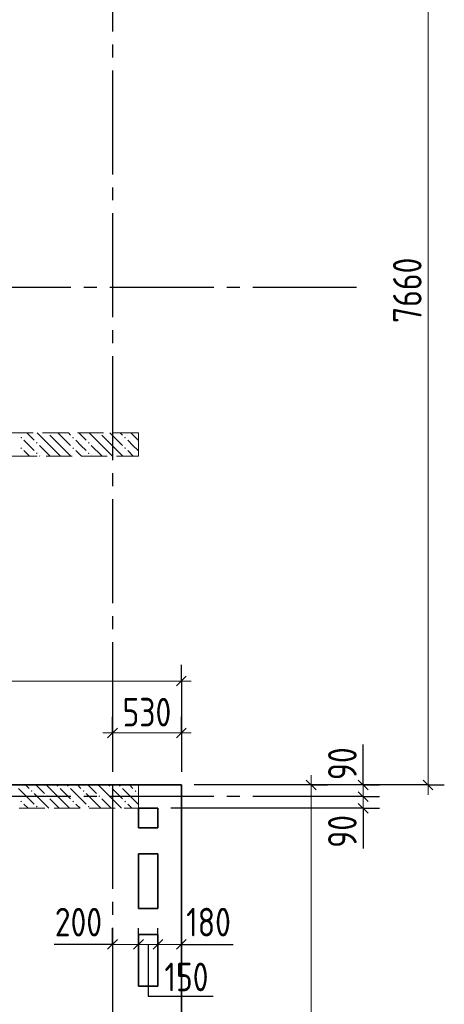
# Model space of a CAD drawing. Header units: millimetres. Extents: x 0 to 43617, y 0 to 59400.
# Tile 20 of 23: x 21109 to 24379, y 40731 to 48310. Entities that reach past the tile are written whole.
import ezdxf

# ---------------------------------------------------------------- set-up
doc = ezdxf.new("R2010")
doc.units = ezdxf.units.MM
doc.linetypes.add('______2', pattern=[270, 200, -70])
doc.linetypes.add('______5', pattern=[1100, 800, -100, 100, -100])
for name, color, linetype, lineweight in [('Standard', 7, 'Continuous', 25), ('ЖБ Перекрытие верхний уровень', 7, 'Continuous', 35), ('ЖБ Стена верхний уровень', 7, 'Continuous', 35), ('Оси', 40, '______5', 18), ('Размерная выноска', 7, 'Continuous', 13)]:
    doc.layers.add(name, color=color, linetype=linetype, lineweight=lineweight)
doc.styles.add('GOST 2.304-81', font='txt')

msp = doc.modelspace()

# ---------------------------------------------------------------- hatches: boundary and pattern name
at = {"layer": 'ЖБ Стена верхний уровень', "linetype": 'Continuous', "lineweight": 18, "transparency": 33554687}
for points in [[(21114.5, 45093.1), (21121, 45099.6), (21127.4, 45093.1), (21121, 45086.6)], [(21324.3, 45130), (21321, 45126.6), (21317.6, 45130)], [(21514.5, 45093.1), (21521, 45099.6), (21527.4, 45093.1), (21521, 45086.6)], [(21724.3, 45130), (21721, 45126.6), (21717.6, 45130)], [(21914.5, 45093.1), (21921, 45099.6), (21927.4, 45093.1), (21921, 45086.6)], [(21234.5, 45053.1), (21240.9, 45059.6), (21247.4, 45053.1), (21240.9, 45046.6)], [(21634.5, 45053.1), (21640.9, 45059.6), (21647.4, 45053.1), (21640.9, 45046.6)], [(21114.5, 45013.1), (21121, 45019.6), (21127.4, 45013.1), (21121, 45006.6)], [(21234.5, 44973.1), (21240.9, 44979.6), (21247.4, 44973.1), (21240.9, 44966.6)], [(21514.5, 45013.1), (21521, 45019.6), (21527.4, 45013.1), (21521, 45006.6)], [(21634.5, 44973.1), (21640.9, 44979.6), (21647.4, 44973.1), (21640.9, 44966.6)], [(21914.5, 45013.1), (21921, 45019.6), (21927.4, 45013.1), (21921, 45006.6)], [(21194.5, 42373.1), (21201, 42379.6), (21207.5, 42373.1), (21201, 42366.6)], [(21394.5, 42413.1), (21401, 42419.6), (21407.5, 42413.1), (21401, 42406.6)], [(21474.5, 42413.1), (21481, 42419.6), (21487.5, 42413.1), (21481, 42406.6)], [(21594.5, 42373.1), (21601, 42379.6), (21607.5, 42373.1), (21601, 42366.6)], [(21794.5, 42413.1), (21801, 42419.6), (21807.5, 42413.1), (21801, 42406.6)], [(21874.5, 42413.1), (21881, 42419.6), (21887.5, 42413.1), (21881, 42406.6)], [(21994.5, 42373.1), (22001, 42379.6), (22007.5, 42373.1), (22001, 42366.6)], [(21114.5, 42293.1), (21121, 42299.6), (21127.4, 42293.1), (21121, 42286.6)], [(21314.5, 42333.1), (21321, 42339.6), (21327.4, 42333.1), (21321, 42326.6)], [(21514.5, 42293.1), (21521, 42299.6), (21527.4, 42293.1), (21521, 42286.6)], [(21714.5, 42333.1), (21721, 42339.6), (21727.4, 42333.1), (21721, 42326.6)], [(21914.5, 42293.1), (21921, 42299.6), (21927.4, 42293.1), (21921, 42286.6)], [(21234.5, 42253.1), (21240.9, 42259.6), (21247.4, 42253.1), (21240.9, 42246.6)], [(21634.5, 42253.1), (21640.9, 42259.6), (21647.4, 42253.1), (21640.9, 42246.6)]]:
    msp.add_hatch(color=7, dxfattribs=at).paths.add_polyline_path(points, flags=16)

# ---------------------------------------------------------------- linework, layer by layer
at = {"layer": 'Standard', "color": 7, "linetype": 'Continuous', "lineweight": 13, "transparency": 33554687}
for p, q in [((24254, 50080), (24254, 42420)), ((16924, 43220), (22354, 43220)), ((22354, 43220), (22429, 43220)), ((21824, 42820), (21749, 42820)), ((22354, 42820), (21824, 42820)), ((22354, 42820), (22429, 42820)), ((23354, 42420), (23354, 42495)), ((23754, 42420), (23754, 42495)), ((23754, 42330), (23754, 42420)), ((24254, 42420), (24254, 42345)), ((23754, 42240), (23754, 42330)), ((23754, 42240), (23754, 42165)), ((21824, 41192.8), (21749, 41192.8)), ((21824, 41192.8), (22024, 41192.8)), ((22024, 41192.8), (22174, 41192.8)), ((22174, 41192.8), (22354, 41192.8)), ((22354, 41192.8), (22429, 41192.8))]:
    msp.add_line(p, q, dxfattribs=at)
at = {"layer": 'Standard', "color": 251, "linetype": 'Continuous', "lineweight": -3, "true_color": 0x656565, "transparency": 33554687}
for p, q in [((22354, 43220), (22354, 43345)), ((22354, 43220), (22354, 43095)), ((22354, 43220), (22354, 42520)), ((21824, 42820), (21824, 42945)), ((22354, 42820), (22354, 42945)), ((21824, 42820), (21824, 42695)), ((21824, 42820), (21824, 42520)), ((22354, 42820), (22354, 42695)), ((22354, 42820), (22354, 42520)), ((23354, 42420), (22454, 42420)), ((24254, 42420), (22454, 42420)), ((23354, 42420), (23229, 42420)), ((23354, 42420), (23479, 42420)), ((23754, 42420), (23629, 42420)), ((23754, 42420), (23879, 42420)), ((24254, 42420), (24129, 42420)), ((24254, 42420), (24379, 42420)), ((23754, 42330), (23629, 42330)), ((23754, 42330), (23879, 42330)), ((23754, 42240), (23629, 42240)), ((23754, 42240), (23879, 42240)), ((21824, 41192.8), (21824, 41317.8)), ((22024, 41192.8), (22024, 41317.8)), ((22174, 41192.8), (22174, 41317.8)), ((22354, 41192.8), (22354, 41317.8)), ((21824, 41192.8), (21824, 41067.8)), ((21824, 41192.8), (21824, 41192.8)), ((22024, 41192.8), (22024, 41067.8)), ((22024, 41192.8), (22024, 41192.8)), ((22174, 41192.8), (22174, 41067.8)), ((22174, 41192.8), (22174, 41192.8)), ((22354, 41192.8), (22354, 41067.8)), ((22354, 41192.8), (22354, 41192.8))]:
    msp.add_line(p, q, dxfattribs=at)
at = {"layer": 'Standard', "color": 7, "linetype": 'Continuous', "lineweight": 25, "transparency": 33554687}
for p, q in [((22316.5, 43182.5), (22391.5, 43257.5)), ((21861.5, 42857.5), (21786.5, 42782.5)), ((22391.5, 42857.5), (22316.5, 42782.5)), ((23316.5, 42457.5), (23391.5, 42382.5)), ((23791.5, 42382.5), (23716.5, 42457.5)), ((24216.5, 42457.5), (24291.5, 42382.5)), ((23791.5, 42292.5), (23716.5, 42367.5)), ((23791.5, 42202.5), (23716.5, 42277.5)), ((21786.5, 41155.3), (21861.5, 41230.3)), ((21986.5, 41155.3), (22061.5, 41230.3)), ((22136.5, 41155.3), (22211.5, 41230.3)), ((22316.5, 41155.3), (22391.5, 41230.3))]:
    msp.add_line(p, q, dxfattribs=at)
at = {"layer": 'Standard', "color": 251, "linetype": 'Continuous', "lineweight": -3, "true_color": 0x656565, "transparency": 33554687}
for points in [[(23754, 42420), (23737, 42420), (23737, 42420), (22454, 42420)], [(23754, 42330), (23737, 42330), (23737, 42330), (23462.1, 42330)], [(23754, 42240), (23737, 42240), (23737, 42240), (22274, 42240)]]:
    msp.add_lwpolyline(points, dxfattribs=at)
at = {"layer": 'Standard', "color": 7, "linetype": 'Continuous', "lineweight": 13, "transparency": 33554687}
msp.add_lwpolyline([(23354, 42420), (23354, 37207.2), (23354, 37207.2), (23354, 32653)], dxfattribs=at)
at = {"layer": 'ЖБ Перекрытие верхний уровень', "color": 7, "linetype": 'Continuous', "lineweight": 35, "transparency": 33554687}
for p, q in [((22174, 42420), (16924, 42420)), ((22354, 42420), (22174, 42420)), ((22354, 33070), (22354, 42420)), ((22024, 42090), (22024, 42240)), ((22024, 42240), (22174, 42240)), ((22174, 42240), (22174, 42090)), ((22174, 42090), (22024, 42090)), ((22024, 41470), (22024, 41890)), ((22024, 41890), (22174, 41890)), ((22174, 41890), (22174, 41470)), ((22174, 41470), (22024, 41470)), ((22024, 41270), (22174, 41270)), ((22024, 40870), (22024, 41270)), ((22174, 41270), (22174, 40870)), ((22174, 40870), (22024, 40870))]:
    msp.add_line(p, q, dxfattribs=at)
at = {"layer": 'ЖБ Стена верхний уровень', "color": 251, "linetype": '______2', "lineweight": 13, "true_color": 0x656565, "transparency": 33554687}
for p, q in [((22024, 45130), (21044, 45130)), ((22024, 44950), (22024, 45130)), ((21044, 44950), (22024, 44950)), ((22024, 42420), (16924, 42420)), ((22024, 42240), (22024, 42420)), ((16244, 42240), (22024, 42240))]:
    msp.add_line(p, q, dxfattribs=at)
at = {"layer": 'ЖБ Стена верхний уровень', "color": 9, "linetype": 'Continuous', "lineweight": 18, "true_color": 0xc7c7c7, "transparency": 33554687}
for p, q in [((21164.1, 45130), (21221, 45073.1)), ((21340.9, 45033.1), (21244.1, 45130)), ((21340.9, 45113.1), (21421, 45033.1)), ((21421, 45113.1), (21404.1, 45130)), ((21421, 45113.1), (21501, 45033.1)), ((21484.1, 45130), (21501, 45113.1)), ((21564.1, 45130), (21621, 45073.1)), ((21740.9, 45033.1), (21644.1, 45130)), ((21740.9, 45113.1), (21821, 45033.1)), ((21821, 45113.1), (21804.1, 45130)), ((21821, 45113.1), (21901, 45033.1)), ((21884.1, 45130), (21901, 45113.1)), ((21964.1, 45130), (22021, 45073.1)), ((21181, 45033.1), (21140.9, 45073.1)), ((21221, 44993.1), (21181, 45033.1)), ((21260.9, 45033.1), (21340.9, 44953.1)), ((21340.9, 45033.1), (21421, 44953.1)), ((21421, 45033.1), (21504.1, 44950)), ((21581, 45033.1), (21540.9, 45073.1)), ((21621, 44993.1), (21581, 45033.1)), ((21660.9, 45033.1), (21740.9, 44953.1)), ((21740.9, 45033.1), (21821, 44953.1)), ((21821, 45033.1), (21904.1, 44950)), ((21981, 45033.1), (21940.9, 45073.1)), ((22021, 44993.1), (21981, 45033.1)), ((21140.9, 44993.1), (21184.1, 44950)), ((21260.9, 44953.1), (21264.1, 44950)), ((21540.9, 44993.1), (21584.1, 44950)), ((21660.9, 44953.1), (21664.1, 44950)), ((21940.9, 44993.1), (21984.1, 44950)), ((21101, 42393.1), (21221, 42273.1)), ((21154.1, 42420), (21181, 42393.1)), ((21234.1, 42420), (21301, 42353.1)), ((21421, 42313.1), (21314.1, 42420)), ((21421, 42393.1), (21501, 42313.1)), ((21501, 42393.1), (21621, 42273.1)), ((21554.1, 42420), (21581, 42393.1)), ((21634.1, 42420), (21701, 42353.1)), ((21821, 42313.1), (21714.1, 42420)), ((21821, 42393.1), (21901, 42313.1)), ((21901, 42393.1), (22021, 42273.1)), ((21954.1, 42420), (21981, 42393.1)), ((21334.1, 42240), (21221, 42353.1)), ((21340.9, 42313.1), (21414.1, 42240)), ((21421, 42313.1), (21494.1, 42240)), ((21734.1, 42240), (21621, 42353.1)), ((21740.9, 42313.1), (21814.1, 42240)), ((21821, 42313.1), (21894.1, 42240)), ((22024, 42350.1), (22021, 42353.1)), ((21174.1, 42240), (21140.9, 42273.1)), ((21574.1, 42240), (21540.9, 42273.1)), ((21974.1, 42240), (21940.9, 42273.1))]:
    msp.add_line(p, q, dxfattribs=at)
at = {"layer": 'Оси', "color": 8, "linetype": '______5', "lineweight": -3, "transparency": 33554687}
for p, q in [((21824, 57820), (21824, 7100)), ((23704, 46250), (4600, 46250)), ((23704, 42330), (4600, 42330))]:
    msp.add_line(p, q, dxfattribs=at)
at = {"layer": 'Размерная выноска', "color": 7, "linetype": 'Continuous', "lineweight": 25, "transparency": 33554687}
for p, q in [((23754, 42420), (23754, 42730)), ((23754, 42240), (23754, 41930)), ((21824, 41192.8), (21374, 41192.8)), ((22354, 41192.8), (22754, 41192.8))]:
    msp.add_line(p, q, dxfattribs=at)
msp.add_lwpolyline([(22099, 41192.8), (22099, 40792.8), (22599, 40792.8)], dxfattribs=at)

# ---------------------------------------------------------------- texts
at = {"layer": 'Standard', "color": 7, "linetype": 'Continuous', "lineweight": 25, "transparency": 33554687, "char_height": 220, "attachment_point": 7, "rotation": 90, "style": 'GOST 2.304-81'}
for s, insert, width in [('7660', (24204, 45976.3), 672.622), ('90', (23704, 42457.5), 391.311), ('90', (23704, 41936.6), 391.311)]:
    msp.add_mtext(s, dxfattribs=dict(at, insert=insert, width=width))
at = {"layer": 'Standard', "color": 7, "linetype": 'Continuous', "lineweight": 25, "transparency": 33554687, "char_height": 220, "attachment_point": 7, "style": 'GOST 2.304-81'}
for s, insert, width in [('530', (21901.3, 42870), 500.814), ('200', (21379.9, 41253.9), 531.967), ('180', (22391.5, 41253.9), 485.073), ('150', (22223.9, 40831.9), 469.509)]:
    msp.add_mtext(s, dxfattribs=dict(at, insert=insert, width=width))

doc.saveas('drawing.dxf')
